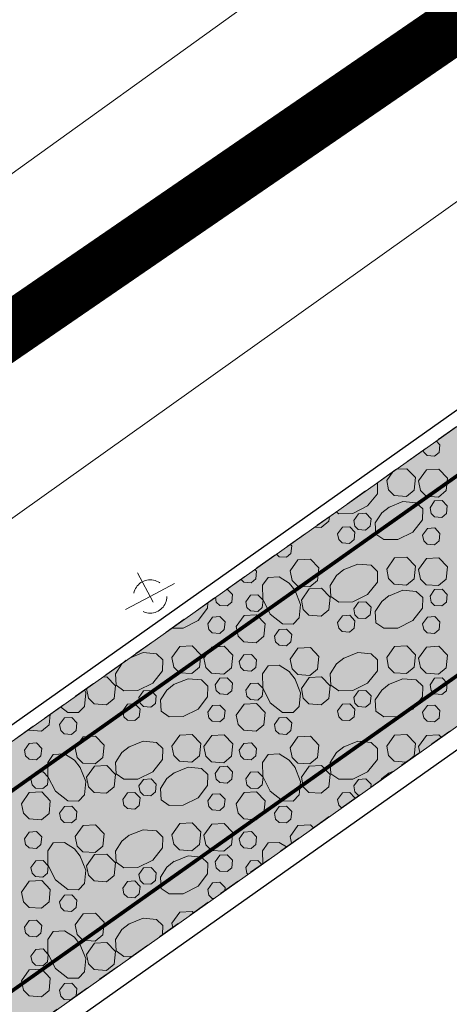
# Model space of a CAD drawing. Header units: metres. Extents: x 148425 to 149111, y 486065 to 486671.
# Tile 41 of 81: x 148666 to 148678, y 486420 to 486447. Entities that reach past the tile are written whole.
import ezdxf

# ---------------------------------------------------------------- set-up
doc = ezdxf.new("R2010")
doc.units = ezdxf.units.M
doc.header["$MEASUREMENT"] = 0
doc.linetypes.add('1-3 (0.10)', pattern=[4, 1, -3])
doc.linetypes.add('DGN Style 2', pattern=[1, 0.6, -0.4])
for name, color, linetype, lineweight in [('BWR-nieuw-belijning-1-3 streep dik 100', 51, '1-3 (0.10)', 0), ('BWR-verw-drain ø 80', 60, 'drainagew', 30), ('BWR-verw-situatie', 214, 'DGN Style 2', 13), ('TOP-L-topo objecten vlak', 7, 'Continuous', 0), ('WVB-alg-onderhoek', 7, 'Continuous', 30), ('WVB-alg-werkgrens', 6, 'Continuous', 53), ('WVB-pen-dik 013', 1, 'Continuous', 0), ('WVB-raster-20%', 254, 'Continuous', 30)]:
    doc.layers.add(name, color=color, linetype=linetype, lineweight=lineweight)
doc.styles.add('Style-WORKING', font='WORKING.shx')
doc.linetypes.add('drainagew', pattern='A,2.1,["V",Style-WORKING,S=0.700002,R=0,X=-0.228,Y=-0.367],2.9,-0.32,0.02,-0.32,0.4,-0.32,0.05,-0.32', length=6.75)

# ---------------------------------------------------------------- blocks, each defined once
blk = doc.blocks.new('VMAST')
at = {"layer": 'BWR-verw-situatie'}
for p, q in [((0, 0), (0, 0.497)), ((-0.484, 0), (0.466, 0.001)), ((0, 0), (0, -0.503))]:
    blk.add_line(p, q, dxfattribs=at)
blk.add_circle((0, 0), 0.3, dxfattribs=at)

msp = doc.modelspace()

# ---------------------------------------------------------------- hatches: boundary and pattern name
at = {"layer": 'WVB-raster-20%', "linetype": 'Continuous', "lineweight": 0, "extrusion": (0, 0, -1)}
msp.add_hatch(color=256, dxfattribs=at).paths.add_polyline_path([(-148723.258, 486459.625), (-148646.865, 486405.505), (-148624.391, 486389.62), (-148595.939, 486369.446), (-148586.714, 486362.906), (-148578.585, 486357.139), (-148574.733, 486362.601), (-148582.888, 486368.373), (-148585.308, 486370.084), (-148594.025, 486376.245), (-148619.855, 486394.503), (-148643.007, 486410.889), (-148714.113, 486461.228), (-148776.146, 486505.143), (-148779.979, 486499.688)], flags=0)

# ---------------------------------------------------------------- linework, layer by layer
at = {"layer": 'BWR-nieuw-belijning-1-3 streep dik 100', "color": 7, "const_width": 0.1, "flags": 128}
for points in [[(148785.01, 486510.066), (148583.53, 486367.456)], [(148779.339, 486500.595), (148722.617, 486460.531), (148646.224, 486406.411), (148623.75, 486390.526), (148595.297, 486370.351)]]:
    msp.add_lwpolyline(points, dxfattribs=at)
at = {"layer": 'BWR-verw-drain ø 80', "ltscale": 2.5, "flags": 128}
msp.add_lwpolyline([(148881.706, 486571.055), (148858.77, 486554.809), (148806.123, 486517.537), (148596.266, 486369.117)], dxfattribs=at)
at = {"layer": 'BWR-verw-drain ø 80', "linetype": 'drainagew', "ltscale": 2.5, "flags": 128}
msp.add_lwpolyline([(148591.935, 486375.24), (148606.478, 486385.525), (148659.79, 486423.23), (148687.475, 486442.81), (148740.134, 486480.053), (148771.197, 486502.022), (148807.002, 486527.345), (148824.546, 486539.759), (148843.43, 486553.135)], dxfattribs=at)
at = {"layer": 'BWR-verw-situatie', "flags": 128}
for points in [[(148776.146, 486505.143), (148714.113, 486461.228), (148663.164, 486425.159)], [(148595.939, 486369.446), (148624.391, 486389.62), (148646.865, 486405.505), (148723.258, 486459.625), (148779.979, 486499.688)]]:
    msp.add_lwpolyline(points, dxfattribs=at)
at = {"layer": 'TOP-L-topo objecten vlak', "color": 7, "linetype": 'Continuous', "lineweight": 0, "flags": 128}
for points in [[(148808.272, 486543.416), (148781.696, 486524.539), (148740.065, 486495.026), (148695.93, 486463.726), (148688.987, 486458.204), (148678.78, 486451.696), (148659.567, 486437.881), (148652.232, 486434.847), (148640.339, 486430.207), (148639.211, 486429.699), (148638.14, 486429.079), (148637.138, 486428.355), (148636.265, 486427.653), (148629.458, 486422.182), (148606.778, 486406.455), (148606.453, 486406.208), (148606.15, 486405.935), (148605.871, 486405.637), (148605.619, 486405.316), (148605.394, 486404.975), (148605.2, 486404.616), (148605.036, 486404.242), (148604.732, 486403.457), (148602.223, 486396.973)], [(148561.572, 486359.011), (148606.959, 486391.275), (148607.131, 486391.41), (148607.29, 486391.56), (148607.434, 486391.725), (148607.561, 486391.903), (148607.671, 486392.092), (148607.763, 486392.29), (148608.4, 486393.852), (148611.373, 486401.149), (148636.681, 486419.076), (148642.66, 486423.588), (148663.562, 486431.459), (148707.941, 486463.068), (148772.716, 486508.666), (148817.273, 486540.292)]]:
    msp.add_lwpolyline(points, dxfattribs=at)
at = {"layer": 'WVB-alg-onderhoek', "lineweight": 40, "ltscale": 500}
msp.add_3dface([(148601.941, 486074.385), (149104.348, 486429.086), (148938.821, 486663.542), (148436.414, 486308.842)], dxfattribs=at)
at = {"layer": 'WVB-alg-werkgrens', "linetype": 'Continuous', "ltscale": 2.5, "const_width": 1.5, "flags": 128}
msp.add_lwpolyline([(148933.417, 486497.811), (148874.414, 486581.384), (148538.89, 486351.023), (148526.845, 486327.911), (148530.985, 486325.229), (148531.106, 486326.817), (148532.707, 486327.686), (148532.626, 486326.155), (148530.985, 486325.229), (148539.247, 486319.878), (148535.438, 486309.432), (148532.522, 486299.181), (148531.73, 486286.904), (148532.07, 486275.415), (148533.054, 486268.785), (148534.125, 486264.381), (148536.125, 486258.311), (148550.85, 486226.663)], close=True, dxfattribs=at)
at = {"layer": 'WVB-pen-dik 013'}
for p, q in [((148676.326, 486434.358), (148676.492, 486434.594)), ((148668.219, 486428.733), (148668.225, 486428.742)), ((148677.22, 486427.01), (148677.189, 486427.168)), ((148676.371, 486426.45), (148676.506, 486426.504)), ((148673.754, 486424.554), (148673.716, 486424.74)), ((148670.546, 486422.281), (148670.524, 486422.395))]:
    msp.add_line(p, q, dxfattribs=at)
at = {"layer": 'WVB-pen-dik 013', "flags": 128}
for points in [[(148677.664, 486435.424), (148677.764, 486435.32), (148677.741, 486435.115), (148677.619, 486435.01), (148677.419, 486435.028), (148677.326, 486435.118), (148677.315, 486435.177)], [(148676.585, 486434.66), (148676.874, 486434.675), (148677.104, 486434.433), (148677.071, 486434.095), (148676.864, 486433.923), (148676.531, 486433.948), (148676.376, 486434.1), (148676.326, 486434.358)], [(148677.189, 486434.345), (148677.401, 486434.643), (148677.736, 486434.663), (148677.969, 486434.42), (148677.934, 486434.083), (148677.726, 486433.91), (148677.396, 486433.933), (148677.241, 486434.085), (148677.189, 486434.345)], [(148676.073, 486434.298), (148676.079, 486434.293), (148676.074, 486434), (148675.811, 486433.668), (148675.409, 486433.468), (148675.031, 486433.46), (148674.961, 486433.51)], [(148676.371, 486433.628), (148676.766, 486433.785), (148677.126, 486433.753), (148677.299, 486433.588), (148677.291, 486433.298), (148677.031, 486432.963), (148676.629, 486432.763), (148676.249, 486432.758), (148676.034, 486432.908), (148676.016, 486433.213), (148676.191, 486433.48), (148676.389, 486433.638)], [(148677.496, 486433.62), (148677.621, 486433.803), (148677.824, 486433.813), (148677.964, 486433.668), (148677.941, 486433.463), (148677.816, 486433.36), (148677.619, 486433.375), (148677.524, 486433.465), (148677.496, 486433.62)], [(148675.436, 486433.28), (148675.564, 486433.458), (148675.764, 486433.47), (148675.904, 486433.325), (148675.881, 486433.12), (148675.756, 486433.018), (148675.559, 486433.033), (148675.466, 486433.123), (148675.436, 486433.28)], [(148674.778, 486433.381), (148674.766, 486433.255), (148674.559, 486433.083), (148674.376, 486433.096)], [(148675.001, 486432.915), (148675.129, 486433.095), (148675.329, 486433.108), (148675.466, 486432.96), (148675.446, 486432.758), (148675.324, 486432.653), (148675.124, 486432.67), (148675.031, 486432.76), (148675.001, 486432.915)], [(148677.296, 486432.88), (148677.424, 486433.06), (148677.624, 486433.073), (148677.764, 486432.928), (148677.741, 486432.723), (148677.619, 486432.618), (148677.419, 486432.635), (148677.326, 486432.725), (148677.296, 486432.88)], [(148673.72, 486432.632), (148673.761, 486432.59), (148673.741, 486432.388), (148673.616, 486432.283), (148673.419, 486432.298), (148673.346, 486432.367)], [(148673.716, 486431.918), (148673.929, 486432.215), (148674.264, 486432.235), (148674.496, 486431.993), (148674.461, 486431.655), (148674.254, 486431.483), (148673.924, 486431.505), (148673.769, 486431.658), (148673.716, 486431.918)], [(148676.326, 486431.965), (148676.536, 486432.265), (148676.874, 486432.283), (148677.104, 486432.04), (148677.071, 486431.703), (148676.864, 486431.53), (148676.531, 486431.555), (148676.376, 486431.708), (148676.326, 486431.965)], [(148677.189, 486431.953), (148677.401, 486432.25), (148677.736, 486432.27), (148677.969, 486432.028), (148677.934, 486431.69), (148677.726, 486431.518), (148677.396, 486431.54), (148677.241, 486431.693), (148677.189, 486431.953)], [(148672.763, 486431.955), (148672.811, 486431.905), (148672.789, 486431.7), (148672.666, 486431.595), (148672.466, 486431.613), (148672.388, 486431.689)], [(148675.154, 486431.94), (148675.546, 486432.098), (148675.909, 486432.065), (148676.079, 486431.9), (148676.074, 486431.608), (148675.811, 486431.275), (148675.409, 486431.075), (148675.031, 486431.068), (148674.816, 486431.22), (148674.799, 486431.523), (148674.971, 486431.793), (148675.171, 486431.95)], [(148673.841, 486431.403), (148673.999, 486431.01), (148673.964, 486430.648), (148673.804, 486430.478), (148673.511, 486430.483), (148673.179, 486430.745), (148672.976, 486431.148), (148672.971, 486431.525), (148673.124, 486431.74), (148673.424, 486431.758), (148673.694, 486431.585), (148673.851, 486431.385)], [(148672.007, 486431.419), (148672.021, 486431.42), (148672.161, 486431.275), (148672.139, 486431.07), (148672.014, 486430.968), (148671.816, 486430.983), (148671.721, 486431.073), (148671.698, 486431.201)], [(148674.021, 486431.125), (148674.231, 486431.425), (148674.566, 486431.443), (148674.799, 486431.2), (148674.766, 486430.863), (148674.559, 486430.69), (148674.226, 486430.715), (148674.071, 486430.868), (148674.021, 486431.125)], [(148676.371, 486431.235), (148676.766, 486431.393), (148677.126, 486431.36), (148677.299, 486431.195), (148677.291, 486430.905), (148677.031, 486430.57), (148676.629, 486430.37), (148676.249, 486430.365), (148676.034, 486430.515), (148676.016, 486430.82), (148676.191, 486431.088), (148676.389, 486431.245)], [(148677.496, 486431.228), (148677.621, 486431.41), (148677.824, 486431.42), (148677.964, 486431.275), (148677.941, 486431.07), (148677.816, 486430.968), (148677.619, 486430.983), (148677.524, 486431.073), (148677.496, 486431.228)], [(148671.493, 486431.055), (148671.489, 486430.905), (148671.229, 486430.57), (148670.826, 486430.37), (148670.519, 486430.366)], [(148672.519, 486431.08), (148672.646, 486431.26), (148672.846, 486431.27), (148672.986, 486431.125), (148672.966, 486430.923), (148672.841, 486430.818), (148672.644, 486430.833), (148672.549, 486430.923), (148672.519, 486431.08)], [(148675.436, 486430.888), (148675.564, 486431.065), (148675.764, 486431.078), (148675.904, 486430.933), (148675.881, 486430.728), (148675.756, 486430.625), (148675.559, 486430.64), (148675.466, 486430.73), (148675.436, 486430.888)], [(148671.494, 486430.488), (148671.621, 486430.668), (148671.821, 486430.68), (148671.961, 486430.535), (148671.939, 486430.33), (148671.816, 486430.225), (148671.616, 486430.243), (148671.524, 486430.333), (148671.494, 486430.488)], [(148672.264, 486430.41), (148672.474, 486430.71), (148672.811, 486430.728), (148673.041, 486430.485), (148673.009, 486430.148), (148672.801, 486429.975), (148672.469, 486430), (148672.314, 486430.153), (148672.264, 486430.41)], [(148675.001, 486430.523), (148675.129, 486430.703), (148675.329, 486430.715), (148675.466, 486430.568), (148675.446, 486430.365), (148675.324, 486430.26), (148675.124, 486430.278), (148675.031, 486430.368), (148675.001, 486430.523)], [(148677.296, 486430.488), (148677.424, 486430.668), (148677.624, 486430.68), (148677.764, 486430.535), (148677.741, 486430.33), (148677.619, 486430.225), (148677.419, 486430.243), (148677.326, 486430.333), (148677.296, 486430.488)], [(148673.294, 486430.153), (148673.421, 486430.333), (148673.621, 486430.343), (148673.761, 486430.198), (148673.741, 486429.995), (148673.616, 486429.89), (148673.419, 486429.905), (148673.324, 486429.995), (148673.294, 486430.153)], [(148669.379, 486429.559), (148669.744, 486429.705), (148670.106, 486429.673), (148670.276, 486429.508), (148670.271, 486429.215), (148670.009, 486428.883), (148669.606, 486428.683), (148669.229, 486428.675), (148669.014, 486428.828), (148668.996, 486429.13), (148669.169, 486429.4), (148669.292, 486429.498)], [(148670.524, 486429.573), (148670.734, 486429.873), (148671.071, 486429.89), (148671.301, 486429.648), (148671.269, 486429.31), (148671.061, 486429.138), (148670.729, 486429.163), (148670.574, 486429.315), (148670.524, 486429.573)], [(148671.386, 486429.56), (148671.599, 486429.858), (148671.934, 486429.878), (148672.166, 486429.635), (148672.131, 486429.298), (148671.924, 486429.125), (148671.594, 486429.148), (148671.439, 486429.3), (148671.386, 486429.56)], [(148673.716, 486429.525), (148673.929, 486429.823), (148674.264, 486429.843), (148674.496, 486429.6), (148674.461, 486429.263), (148674.254, 486429.09), (148673.924, 486429.113), (148673.769, 486429.265), (148673.716, 486429.525)], [(148675.154, 486429.548), (148675.546, 486429.705), (148675.909, 486429.673), (148676.079, 486429.508), (148676.074, 486429.215), (148675.811, 486428.883), (148675.409, 486428.683), (148675.031, 486428.675), (148674.816, 486428.828), (148674.799, 486429.13), (148674.971, 486429.4), (148675.171, 486429.558)], [(148676.326, 486429.573), (148676.536, 486429.873), (148676.874, 486429.89), (148677.104, 486429.648), (148677.071, 486429.31), (148676.864, 486429.138), (148676.531, 486429.163), (148676.376, 486429.315), (148676.326, 486429.573)], [(148677.189, 486429.56), (148677.401, 486429.858), (148677.736, 486429.878), (148677.969, 486429.635), (148677.934, 486429.298), (148677.726, 486429.125), (148677.396, 486429.148), (148677.241, 486429.3), (148677.189, 486429.56)], [(148672.344, 486429.465), (148672.471, 486429.645), (148672.671, 486429.658), (148672.811, 486429.513), (148672.789, 486429.308), (148672.666, 486429.203), (148672.466, 486429.22), (148672.374, 486429.31), (148672.344, 486429.465)], [(148673.841, 486429.01), (148673.999, 486428.618), (148673.964, 486428.255), (148673.804, 486428.085), (148673.511, 486428.09), (148673.179, 486428.353), (148672.976, 486428.755), (148672.971, 486429.133), (148673.124, 486429.348), (148673.424, 486429.365), (148673.694, 486429.193), (148673.851, 486428.993)], [(148668.652, 486429.044), (148668.764, 486429.05), (148668.996, 486428.808), (148668.964, 486428.47), (148668.756, 486428.298), (148668.424, 486428.323), (148668.269, 486428.475), (148668.219, 486428.733)], [(148670.569, 486428.843), (148670.964, 486429), (148671.324, 486428.968), (148671.496, 486428.803), (148671.489, 486428.513), (148671.229, 486428.178), (148670.826, 486427.978), (148670.446, 486427.973), (148670.231, 486428.123), (148670.214, 486428.428), (148670.389, 486428.695), (148670.586, 486428.853)], [(148671.694, 486428.835), (148671.819, 486429.018), (148672.021, 486429.028), (148672.161, 486428.883), (148672.139, 486428.678), (148672.014, 486428.575), (148671.816, 486428.59), (148671.721, 486428.68), (148671.694, 486428.835)], [(148674.021, 486428.733), (148674.231, 486429.033), (148674.566, 486429.05), (148674.799, 486428.808), (148674.766, 486428.47), (148674.559, 486428.298), (148674.226, 486428.323), (148674.071, 486428.475), (148674.021, 486428.733)], [(148676.371, 486428.843), (148676.766, 486429), (148677.126, 486428.968), (148677.299, 486428.803), (148677.291, 486428.513), (148677.031, 486428.178), (148676.629, 486427.978), (148676.249, 486427.973), (148676.034, 486428.123), (148676.016, 486428.428), (148676.191, 486428.695), (148676.389, 486428.853)], [(148677.496, 486428.835), (148677.621, 486429.018), (148677.824, 486429.028), (148677.964, 486428.883), (148677.941, 486428.678), (148677.816, 486428.575), (148677.619, 486428.59), (148677.524, 486428.68), (148677.496, 486428.835)], [(148668.164, 486428.699), (148668.196, 486428.618), (148668.161, 486428.255), (148668.001, 486428.085), (148667.709, 486428.09), (148667.518, 486428.241)], [(148669.634, 486428.495), (148669.761, 486428.673), (148669.961, 486428.685), (148670.101, 486428.54), (148670.079, 486428.335), (148669.954, 486428.233), (148669.756, 486428.248), (148669.664, 486428.338), (148669.634, 486428.495)], [(148672.519, 486428.688), (148672.646, 486428.868), (148672.846, 486428.878), (148672.986, 486428.733), (148672.966, 486428.53), (148672.841, 486428.425), (148672.644, 486428.44), (148672.549, 486428.53), (148672.519, 486428.688)], [(148675.436, 486428.495), (148675.564, 486428.673), (148675.764, 486428.685), (148675.904, 486428.54), (148675.881, 486428.335), (148675.756, 486428.233), (148675.559, 486428.248), (148675.466, 486428.338), (148675.436, 486428.495)], [(148669.199, 486428.13), (148669.326, 486428.31), (148669.526, 486428.323), (148669.664, 486428.175), (148669.644, 486427.973), (148669.521, 486427.868), (148669.321, 486427.885), (148669.229, 486427.975), (148669.199, 486428.13)], [(148671.494, 486428.095), (148671.621, 486428.275), (148671.821, 486428.288), (148671.961, 486428.143), (148671.939, 486427.938), (148671.816, 486427.833), (148671.616, 486427.85), (148671.524, 486427.94), (148671.494, 486428.095)], [(148672.264, 486428.018), (148672.474, 486428.318), (148672.811, 486428.335), (148673.041, 486428.093), (148673.009, 486427.755), (148672.801, 486427.583), (148672.469, 486427.608), (148672.314, 486427.76), (148672.264, 486428.018)], [(148675.001, 486428.13), (148675.129, 486428.31), (148675.329, 486428.323), (148675.466, 486428.175), (148675.446, 486427.973), (148675.324, 486427.868), (148675.124, 486427.885), (148675.031, 486427.975), (148675.001, 486428.13)], [(148677.296, 486428.095), (148677.424, 486428.275), (148677.624, 486428.288), (148677.764, 486428.143), (148677.741, 486427.938), (148677.619, 486427.833), (148677.419, 486427.85), (148677.326, 486427.94), (148677.296, 486428.095)], [(148667.234, 486428.04), (148667.206, 486427.755), (148666.999, 486427.583), (148666.666, 486427.608), (148666.648, 486427.625)], [(148667.491, 486427.76), (148667.619, 486427.94), (148667.819, 486427.95), (148667.959, 486427.805), (148667.939, 486427.603), (148667.814, 486427.498), (148667.616, 486427.513), (148667.521, 486427.603), (148667.491, 486427.76)], [(148673.294, 486427.76), (148673.421, 486427.94), (148673.621, 486427.95), (148673.761, 486427.805), (148673.741, 486427.603), (148673.616, 486427.498), (148673.419, 486427.513), (148673.324, 486427.603), (148673.294, 486427.76)], [(148667.914, 486427.133), (148668.126, 486427.43), (148668.461, 486427.45), (148668.694, 486427.208), (148668.659, 486426.87), (148668.451, 486426.698), (148668.121, 486426.72), (148667.966, 486426.873), (148667.914, 486427.133)], [(148669.351, 486427.155), (148669.744, 486427.313), (148670.106, 486427.28), (148670.276, 486427.115), (148670.271, 486426.823), (148670.009, 486426.49), (148669.606, 486426.29), (148669.229, 486426.283), (148669.014, 486426.435), (148668.996, 486426.738), (148669.169, 486427.008), (148669.369, 486427.165)], [(148670.524, 486427.18), (148670.734, 486427.48), (148671.071, 486427.498), (148671.301, 486427.255), (148671.269, 486426.918), (148671.061, 486426.745), (148670.729, 486426.77), (148670.574, 486426.923), (148670.524, 486427.18)], [(148671.386, 486427.168), (148671.599, 486427.465), (148671.934, 486427.485), (148672.166, 486427.243), (148672.131, 486426.905), (148671.924, 486426.733), (148671.594, 486426.755), (148671.439, 486426.908), (148671.386, 486427.168)], [(148673.716, 486427.133), (148673.929, 486427.43), (148674.264, 486427.45), (148674.496, 486427.208), (148674.461, 486426.87), (148674.254, 486426.698), (148673.924, 486426.72), (148673.769, 486426.873), (148673.716, 486427.133)], [(148675.154, 486427.155), (148675.546, 486427.313), (148675.909, 486427.28), (148676.079, 486427.115), (148676.074, 486426.823), (148675.811, 486426.49), (148675.409, 486426.29), (148675.031, 486426.283), (148674.816, 486426.435), (148674.799, 486426.738), (148674.971, 486427.008), (148675.171, 486427.165)], [(148676.326, 486427.18), (148676.536, 486427.48), (148676.874, 486427.498), (148677.104, 486427.255), (148677.071, 486426.918), (148676.963, 486426.828)], [(148677.189, 486427.168), (148677.401, 486427.465), (148677.736, 486427.485), (148677.799, 486427.42)], [(148666.541, 486427.073), (148666.669, 486427.253), (148666.869, 486427.265), (148667.009, 486427.12), (148666.986, 486426.915), (148666.864, 486426.81), (148666.664, 486426.828), (148666.571, 486426.918), (148666.541, 486427.073)], [(148672.344, 486427.073), (148672.471, 486427.253), (148672.671, 486427.265), (148672.811, 486427.12), (148672.789, 486426.915), (148672.666, 486426.81), (148672.466, 486426.828), (148672.374, 486426.918), (148672.344, 486427.073)], [(148676.848, 486426.746), (148676.531, 486426.77), (148676.376, 486426.923), (148676.326, 486427.18)], [(148668.039, 486426.618), (148668.196, 486426.225), (148668.161, 486425.863), (148668.001, 486425.693), (148667.709, 486425.698), (148667.376, 486425.96), (148667.174, 486426.363), (148667.169, 486426.74), (148667.321, 486426.955), (148667.621, 486426.973), (148667.891, 486426.8), (148668.049, 486426.6)], [(148673.841, 486426.618), (148673.999, 486426.225), (148673.964, 486425.863), (148673.804, 486425.693), (148673.511, 486425.698), (148673.179, 486425.96), (148672.976, 486426.363), (148672.971, 486426.74), (148673.124, 486426.955), (148673.424, 486426.973), (148673.694, 486426.8), (148673.851, 486426.6)], [(148668.219, 486426.34), (148668.429, 486426.64), (148668.764, 486426.658), (148668.996, 486426.415), (148668.964, 486426.078), (148668.756, 486425.905), (148668.424, 486425.93), (148668.269, 486426.083), (148668.219, 486426.34)], [(148670.569, 486426.45), (148670.964, 486426.608), (148671.324, 486426.575), (148671.496, 486426.41), (148671.489, 486426.12), (148671.229, 486425.785), (148670.826, 486425.585), (148670.446, 486425.58), (148670.231, 486425.73), (148670.214, 486426.035), (148670.389, 486426.303), (148670.586, 486426.46)], [(148671.694, 486426.443), (148671.819, 486426.625), (148672.021, 486426.635), (148672.161, 486426.49), (148672.139, 486426.285), (148672.014, 486426.183), (148671.816, 486426.198), (148671.721, 486426.288), (148671.694, 486426.443)], [(148674.021, 486426.34), (148674.231, 486426.64), (148674.566, 486426.658), (148674.799, 486426.415), (148674.766, 486426.078), (148674.559, 486425.905), (148674.226, 486425.93), (148674.071, 486426.083), (148674.021, 486426.34)], [(148666.716, 486426.295), (148666.844, 486426.475), (148667.044, 486426.485), (148667.184, 486426.34), (148667.164, 486426.138), (148667.039, 486426.033), (148666.841, 486426.048), (148666.746, 486426.138), (148666.716, 486426.295)], [(148669.634, 486426.103), (148669.761, 486426.28), (148669.961, 486426.293), (148670.101, 486426.148), (148670.079, 486425.943), (148669.954, 486425.84), (148669.756, 486425.855), (148669.664, 486425.945), (148669.634, 486426.103)], [(148672.519, 486426.295), (148672.646, 486426.475), (148672.846, 486426.485), (148672.986, 486426.34), (148672.966, 486426.138), (148672.841, 486426.033), (148672.644, 486426.048), (148672.549, 486426.138), (148672.519, 486426.295)], [(148675.436, 486426.103), (148675.564, 486426.28), (148675.764, 486426.293), (148675.904, 486426.148), (148675.895, 486426.071)], [(148676.165, 486426.262), (148676.191, 486426.303), (148676.389, 486426.46)], [(148675.587, 486425.853), (148675.559, 486425.855), (148675.466, 486425.945), (148675.436, 486426.103)], [(148666.461, 486425.625), (148666.671, 486425.925), (148667.009, 486425.943), (148667.239, 486425.7), (148667.206, 486425.363), (148666.999, 486425.19), (148666.666, 486425.215), (148666.511, 486425.368), (148666.461, 486425.625)], [(148669.199, 486425.738), (148669.326, 486425.918), (148669.526, 486425.93), (148669.664, 486425.783), (148669.644, 486425.58), (148669.521, 486425.475), (148669.321, 486425.493), (148669.229, 486425.583), (148669.199, 486425.738)], [(148671.494, 486425.703), (148671.621, 486425.883), (148671.821, 486425.895), (148671.961, 486425.75), (148671.939, 486425.545), (148671.816, 486425.44), (148671.616, 486425.458), (148671.524, 486425.548), (148671.494, 486425.703)], [(148672.264, 486425.625), (148672.474, 486425.925), (148672.811, 486425.943), (148673.041, 486425.7), (148673.009, 486425.363), (148672.801, 486425.19), (148672.469, 486425.215), (148672.314, 486425.368), (148672.264, 486425.625)], [(148675.001, 486425.738), (148675.129, 486425.918), (148675.329, 486425.93), (148675.466, 486425.783), (148675.465, 486425.766)], [(148675.105, 486425.511), (148675.031, 486425.583), (148675.001, 486425.738)], [(148667.491, 486425.368), (148667.619, 486425.548), (148667.819, 486425.558), (148667.959, 486425.413), (148667.939, 486425.21), (148667.814, 486425.105), (148667.616, 486425.12), (148667.521, 486425.21), (148667.491, 486425.368)], [(148673.294, 486425.368), (148673.421, 486425.548), (148673.621, 486425.558), (148673.761, 486425.413), (148673.741, 486425.21), (148673.616, 486425.105), (148673.419, 486425.12), (148673.324, 486425.21), (148673.294, 486425.368)], [(148667.914, 486424.74), (148668.126, 486425.038), (148668.461, 486425.058), (148668.694, 486424.815), (148668.659, 486424.478), (148668.451, 486424.305), (148668.121, 486424.328), (148667.966, 486424.48), (148667.914, 486424.74)], [(148669.351, 486424.763), (148669.744, 486424.92), (148670.106, 486424.888), (148670.276, 486424.723), (148670.271, 486424.43), (148670.009, 486424.098), (148669.606, 486423.898), (148669.229, 486423.89), (148669.014, 486424.043), (148668.996, 486424.345), (148669.169, 486424.615), (148669.369, 486424.773)], [(148670.524, 486424.788), (148670.734, 486425.088), (148671.071, 486425.105), (148671.301, 486424.863), (148671.269, 486424.525), (148671.061, 486424.353), (148670.729, 486424.378), (148670.574, 486424.53), (148670.524, 486424.788)], [(148671.386, 486424.775), (148671.599, 486425.073), (148671.934, 486425.093), (148672.166, 486424.85), (148672.131, 486424.513), (148671.924, 486424.34), (148671.594, 486424.363), (148671.439, 486424.515), (148671.386, 486424.775)], [(148673.716, 486424.74), (148673.929, 486425.038), (148674.264, 486425.058), (148674.345, 486424.973)], [(148666.541, 486424.68), (148666.669, 486424.86), (148666.869, 486424.873), (148667.009, 486424.728), (148666.986, 486424.523), (148666.864, 486424.418), (148666.664, 486424.435), (148666.571, 486424.525), (148666.541, 486424.68)], [(148672.344, 486424.68), (148672.471, 486424.86), (148672.671, 486424.873), (148672.811, 486424.728), (148672.789, 486424.523), (148672.666, 486424.418), (148672.466, 486424.435), (148672.374, 486424.525), (148672.344, 486424.68)], [(148668.039, 486424.225), (148668.196, 486423.833), (148668.161, 486423.47), (148668.001, 486423.3), (148667.709, 486423.305), (148667.376, 486423.568), (148667.174, 486423.97), (148667.169, 486424.348), (148667.321, 486424.563), (148667.621, 486424.58), (148667.891, 486424.408), (148668.049, 486424.208)], [(148672.976, 486424.003), (148672.971, 486424.348), (148673.124, 486424.563), (148673.424, 486424.58), (148673.617, 486424.457)], [(148668.219, 486423.948), (148668.429, 486424.248), (148668.764, 486424.265), (148668.996, 486424.023), (148668.964, 486423.685), (148668.756, 486423.513), (148668.424, 486423.538), (148668.269, 486423.69), (148668.219, 486423.948)], [(148670.569, 486424.058), (148670.964, 486424.215), (148671.324, 486424.183), (148671.496, 486424.018), (148671.489, 486423.728), (148671.229, 486423.393), (148670.826, 486423.193), (148670.446, 486423.188), (148670.231, 486423.338), (148670.214, 486423.643), (148670.389, 486423.91), (148670.586, 486424.068)], [(148671.694, 486424.05), (148671.819, 486424.233), (148672.021, 486424.243), (148672.161, 486424.098), (148672.139, 486423.893), (148672.014, 486423.79), (148671.816, 486423.805), (148671.721, 486423.895), (148671.694, 486424.05)], [(148666.716, 486423.903), (148666.844, 486424.083), (148667.044, 486424.093), (148667.184, 486423.948), (148667.164, 486423.745), (148667.039, 486423.64), (148666.841, 486423.655), (148666.746, 486423.745), (148666.716, 486423.903)], [(148669.634, 486423.71), (148669.761, 486423.888), (148669.961, 486423.9), (148670.101, 486423.755), (148670.079, 486423.55), (148669.954, 486423.448), (148669.756, 486423.463), (148669.664, 486423.553), (148669.634, 486423.71)], [(148672.519, 486423.903), (148672.646, 486424.083), (148672.846, 486424.093), (148672.95, 486423.985)], [(148672.576, 486423.72), (148672.549, 486423.745), (148672.519, 486423.903)], [(148666.461, 486423.233), (148666.671, 486423.533), (148667.009, 486423.55), (148667.239, 486423.308), (148667.206, 486422.97), (148666.999, 486422.798), (148666.666, 486422.823), (148666.511, 486422.975), (148666.461, 486423.233)], [(148669.199, 486423.345), (148669.326, 486423.525), (148669.526, 486423.538), (148669.664, 486423.39), (148669.644, 486423.188), (148669.521, 486423.083), (148669.321, 486423.1), (148669.229, 486423.19), (148669.199, 486423.345)], [(148671.494, 486423.31), (148671.621, 486423.49), (148671.821, 486423.503), (148671.961, 486423.358), (148671.952, 486423.278)], [(148667.491, 486422.975), (148667.619, 486423.155), (148667.819, 486423.165), (148667.959, 486423.02), (148667.939, 486422.818), (148667.814, 486422.713), (148667.616, 486422.728), (148667.521, 486422.818), (148667.491, 486422.975)], [(148671.648, 486423.062), (148671.616, 486423.065), (148671.524, 486423.155), (148671.494, 486423.31)], [(148667.914, 486422.348), (148668.126, 486422.645), (148668.461, 486422.665), (148668.694, 486422.423), (148668.659, 486422.085), (148668.451, 486421.913), (148668.121, 486421.935), (148667.966, 486422.088), (148667.914, 486422.348)], [(148669.351, 486422.37), (148669.744, 486422.528), (148670.106, 486422.495), (148670.276, 486422.33), (148670.272, 486422.088)], [(148670.524, 486422.395), (148670.734, 486422.695), (148671.071, 486422.713), (148671.105, 486422.677)], [(148666.541, 486422.288), (148666.669, 486422.468), (148666.869, 486422.48), (148667.009, 486422.335), (148666.986, 486422.13), (148666.864, 486422.025), (148666.664, 486422.043), (148666.571, 486422.133), (148666.541, 486422.288)], [(148669.445, 486421.502), (148669.229, 486421.498), (148669.014, 486421.65), (148668.996, 486421.953), (148669.169, 486422.223), (148669.369, 486422.38)], [(148668.039, 486421.833), (148668.196, 486421.44), (148668.161, 486421.078), (148668.001, 486420.908), (148667.709, 486420.913), (148667.376, 486421.175), (148667.174, 486421.578), (148667.169, 486421.955), (148667.321, 486422.17), (148667.621, 486422.188), (148667.891, 486422.015), (148668.049, 486421.815)], [(148668.219, 486421.555), (148668.429, 486421.855), (148668.764, 486421.873), (148668.996, 486421.63), (148668.964, 486421.293), (148668.756, 486421.12), (148668.424, 486421.145), (148668.269, 486421.298), (148668.219, 486421.555)], [(148666.716, 486421.51), (148666.844, 486421.69), (148667.044, 486421.7), (148667.184, 486421.555), (148667.164, 486421.353), (148667.039, 486421.248), (148666.841, 486421.263), (148666.746, 486421.353), (148666.716, 486421.51)], [(148666.461, 486420.84), (148666.671, 486421.14), (148667.009, 486421.158), (148667.239, 486420.915), (148667.206, 486420.578), (148666.999, 486420.405), (148666.666, 486420.43), (148666.511, 486420.583), (148666.461, 486420.84)], [(148667.491, 486420.583), (148667.619, 486420.763), (148667.819, 486420.773), (148667.959, 486420.628), (148667.94, 486420.435)], [(148667.781, 486420.323), (148667.616, 486420.335), (148667.521, 486420.425), (148667.491, 486420.583)]]:
    msp.add_lwpolyline(points, dxfattribs=at)
at = {"layer": 'WVB-raster-20%', "linetype": 'Continuous', "lineweight": 0, "flags": 128}
msp.add_lwpolyline([(148723.258, 486459.625), (148646.865, 486405.505), (148624.391, 486389.62), (148595.939, 486369.446), (148586.714, 486362.906), (148578.585, 486357.139), (148574.733, 486362.601), (148582.888, 486368.373), (148585.308, 486370.084), (148594.025, 486376.245), (148619.855, 486394.503), (148643.007, 486410.889), (148714.113, 486461.228), (148776.146, 486505.143), (148779.979, 486499.688)], close=True, dxfattribs=at)

# ---------------------------------------------------------------- block references
at = {"layer": 'BWR-verw-situatie', "xscale": 1.5, "yscale": 1.5, "zscale": 1.5, "rotation": 297.7892850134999}
msp.add_blockref('VMAST', (148669.937, 486431.223), dxfattribs=at)

doc.saveas('drawing.dxf')
